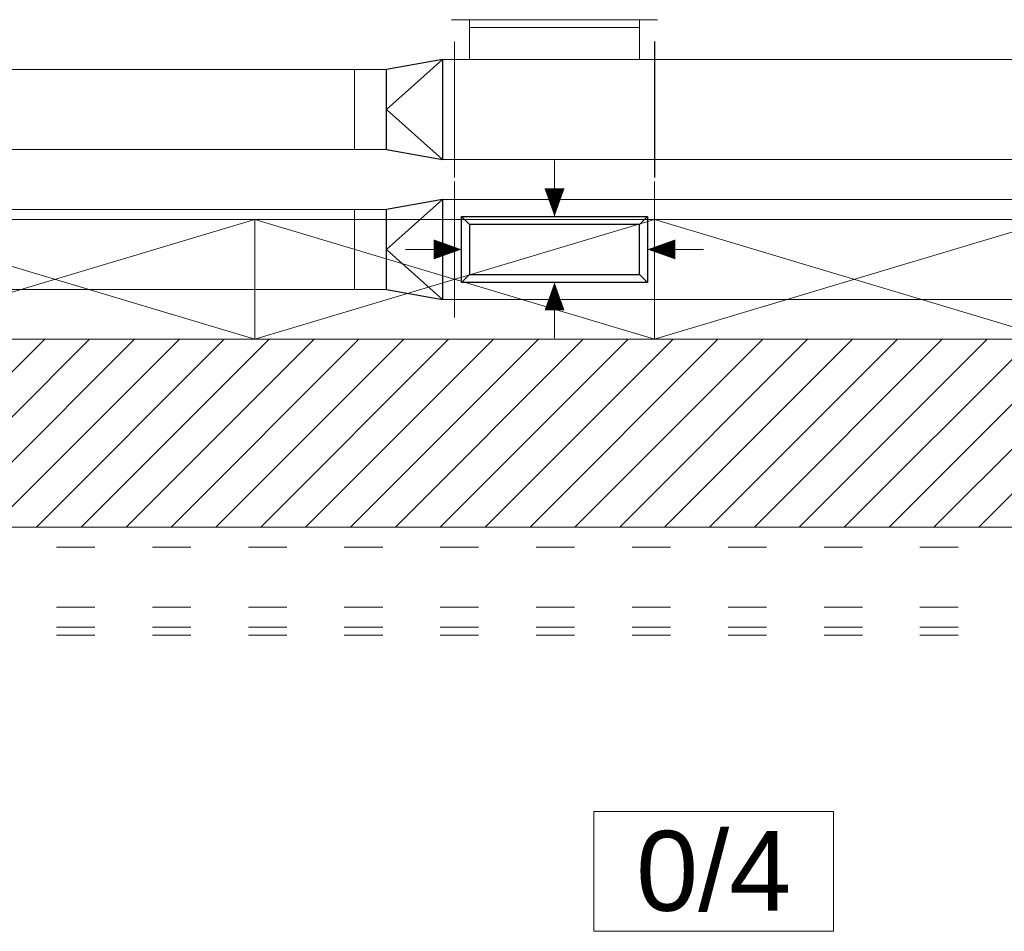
# Model space of a CAD drawing. Header units: millimetres. Extents: x 167773 to 185035, y -114105 to -66770.
# Tile 32 of 114: x 174283 to 174529, y -96917 to -96689. Entities that reach past the tile are written whole.
import ezdxf

# ---------------------------------------------------------------- set-up
doc = ezdxf.new("R2010")
doc.units = ezdxf.units.MM
doc.linetypes.add('ACAD_ISO03W100', pattern=[30, 12, -18])
for name, color, linetype, lineweight in [('!obudowa', 14, 'Continuous', 9), ('a-op_text', 7, 'Continuous', 9), ('b-ściany', 2, 'Continuous', 9), ('c-wyposażenie', 5, 'Continuous', 9), ('h-hatch', 8, 'Continuous', 9)]:
    doc.layers.add(name, color=color, linetype=linetype, lineweight=lineweight)
doc.styles.add('PPAB_100', font='arial.ttf', dxfattribs={"height": 18})

# ---------------------------------------------------------------- blocks, each defined once
blk = doc.blocks.new('kanały_parter_rzut')
at = {"layer": 'h-hatch', "lineweight": -2}
for p, q in [((-556.25, 5.5, 4), (-551.75, 5.5, 4)), ((-551.75, 5.5, 4), (-509.25, 5.5, 4)), ((-551.75, 5.5, 4), (-551.75, 2.5, 4)), ((-509.25, 5.5, 4), (-504.75, 5.5, 4)), ((-509.25, 2.5, 4), (-509.25, 5.5, 4)), ((-551.75, 2.5, 4), (-551.75, -4.5, 4)), ((-509.25, -4.5, 4), (-509.25, 2.5, 4)), ((-555.5, -4.5, 4), (-555.5, 0, 4)), ((-555.5, -29.5, 4), (-555.5, -4.5, 4)), ((-552.5, -4.5, 4), (-555.5, -4.5, 4)), ((-508.5, -4.5, 4), (-552.5, -4.5, 4)), ((-505.5, -4.5, 4), (-508.5, -4.5, 4)), ((-555.5, -34, 4), (-555.5, -29.5, 4)), ((-555.5, -29.5, 4), (-552.5, -29.5, 4)), ((-552.5, -29.5, 4), (-508.5, -29.5, 4)), ((-508.5, -29.5, 4), (-505.5, -29.5, 4))]:
    blk.add_line(p, q, dxfattribs=at)
at = {"layer": 'h-hatch', "lineweight": -2, "extrusion": (0, 1, 1e-16)}
for p, q in [((-553.75, 5.5, 4), (-551.75, 5.5, 4)), ((-509.25, 5.5, 4), (-551.75, 5.5, 4)), ((-551.75, 3.5, 4), (-551.75, 5.5, 4)), ((-509.25, 5.5, 4), (-509.25, 3.5, 4)), ((-509.25, 5.5, 4), (-507.25, 5.5, 4)), ((-551.75, 3.5, 4), (-509.25, 3.5, 4))]:
    blk.add_line(p, q, dxfattribs=at)
at = {"layer": 'h-hatch', "lineweight": -2, "extrusion": (-1e-16, 0, -1)}
for p, q in [((-555.53, -4.5, 4), (-555.53, 0, 4)), ((-505.5, -4.5, 4), (-505.5, 0, 4)), ((-558.53, -4.5, 4), (-555.53, -4.5, 4)), ((-555.53, -29.5, 4), (-555.53, -4.5, 4)), ((-505.5, -29.5, 4), (-505.5, -4.5, 4)), ((-355.5, -4.5, 4), (-505.5, -4.5, 4)), ((-580.53, -7, 4), (-687.53, -7, 4)), ((-580.53, -17, 4), (-580.53, -7, 4)), ((-580.53, -7, 4), (-580.53, -17, 4)), ((-572.53, -7, 4), (-580.53, -7, 4)), ((-580.53, -27, 4), (-580.53, -17, 4)), ((-580.53, -17, 4), (-580.53, -27, 4)), ((-687.53, -27, 4), (-580.53, -27, 4)), ((-580.53, -27, 4), (-572.53, -27, 4)), ((-555.53, -29.5, 4), (-558.53, -29.5, 4)), ((-555.53, -34, 4), (-555.53, -29.5, 4)), ((-505.5, -34, 4), (-505.5, -29.5, 4)), ((-355.5, -29.5, 4), (-505.5, -29.5, 4)), ((-555.53, -39.5, 4), (-555.53, -35, 4)), ((-505.53, -39.5, 4), (-505.53, -35, 4)), ((-558.53, -39.5, 4), (-555.53, -39.5, 4)), ((-555.53, -64.5, 4), (-555.53, -39.5, 4)), ((-505.53, -64.5, 4), (-505.53, -39.5, 4)), ((-355.53, -39.5, 4), (-505.53, -39.5, 4)), ((-580.53, -42, 4), (-687.53, -42, 4)), ((-580.53, -52, 4), (-580.53, -42, 4)), ((-580.53, -42, 4), (-580.53, -52, 4)), ((-572.53, -42, 4), (-580.53, -42, 4)), ((-580.53, -62, 4), (-580.53, -52, 4)), ((-580.53, -52, 4), (-580.53, -62, 4)), ((-687.53, -62, 4), (-580.53, -62, 4)), ((-580.53, -62, 4), (-572.53, -62, 4)), ((-555.53, -64.5, 4), (-558.53, -64.5, 4)), ((-555.53, -69, 4), (-555.53, -64.5, 4)), ((-505.53, -69, 4), (-505.53, -64.5, 4)), ((-355.53, -64.5, 4), (-505.53, -64.5, 4))]:
    blk.add_line(p, q, dxfattribs=at)
at = {"layer": 'h-hatch', "lineweight": -3}
for p, q in [((-505.5, 0, 4), (-505.5, -4.5, 4)), ((-505.5, -4.5, 4), (-505.5, -29.5, 4)), ((-505.5, -29.5, 4), (-505.5, -34, 4))]:
    blk.add_line(p, q, dxfattribs=at)
at = {"layer": 'h-hatch', "lineweight": -3, "extrusion": (-1e-16, 0, -1)}
for p, q in [((-558.53, -4.5, 4), (-572.53, -7, 4)), ((-572.53, -17, 4), (-558.53, -4.5, 4)), ((-558.53, -4.5, 4), (-558.53, -29.5, 4)), ((-572.53, -17, 4), (-572.53, -7, 4)), ((-558.53, -29.5, 4), (-572.53, -17, 4)), ((-572.53, -27, 4), (-572.53, -17, 4)), ((-572.53, -27, 4), (-558.53, -29.5, 4)), ((-558.53, -39.5, 4), (-572.53, -42, 4)), ((-572.53, -52, 4), (-558.53, -39.5, 4)), ((-558.53, -39.5, 4), (-558.53, -64.5, 4)), ((-572.53, -52, 4), (-572.53, -42, 4)), ((-558.53, -64.5, 4), (-572.53, -52, 4)), ((-572.53, -62, 4), (-572.53, -52, 4)), ((-572.53, -62, 4), (-558.53, -64.5, 4))]:
    blk.add_line(p, q, dxfattribs=at)
at = {"layer": 'h-hatch', "lineweight": -2, "extrusion": (1e-16, 1, 2e-16)}
for p, q in [((-555.52, -39.5, 4), (-555.52, -35, 4)), ((-505.52, -39.5, 4), (-505.52, -35, 4)), ((-555.53, -41.25, 4), (-555.52, -41.25, 4)), ((-555.52, -64.5, 4), (-555.52, -39.5, 4)), ((-555.52, -39.5, 4), (-552.52, -39.5, 4)), ((-552.52, -39.5, 4), (-508.52, -39.5, 4)), ((-508.52, -39.5, 4), (-505.52, -39.5, 4)), ((-505.52, -64.5, 4), (-505.52, -39.5, 4)), ((-555.52, -42, 4), (-555.53, -41.99, 4)), ((-555.53, -62.01, 4), (-555.52, -62, 4)), ((-555.52, -62.75, 4), (-555.53, -62.75, 4)), ((-555.52, -69, 4), (-555.52, -64.5, 4)), ((-552.52, -64.5, 4), (-555.52, -64.5, 4)), ((-508.52, -64.5, 4), (-552.52, -64.5, 4)), ((-505.52, -64.5, 4), (-508.52, -64.5, 4)), ((-505.52, -69, 4), (-505.52, -64.5, 4))]:
    blk.add_line(p, q, dxfattribs=at)
at = {"layer": 'h-hatch', "lineweight": -3, "extrusion": (0, 1e-16, -1)}
for p, q in [((-551.77, -45.75, -18.5), (-553.77, -43.75, -18.5)), ((-553.77, -43.75, -18.5), (-507.27, -43.75, -18.5)), ((-553.77, -60.25, -18.5), (-553.77, -43.75, -18.5)), ((-507.27, -43.75, -18.5), (-509.27, -45.75, -18.5)), ((-507.27, -43.75, -18.5), (-507.27, -60.25, -18.5)), ((-509.27, -45.75, -18.5), (-551.77, -45.75, -18.5)), ((-551.77, -45.75, -18.5), (-551.77, -58.25, -18.5)), ((-509.27, -58.25, -18.5), (-509.27, -45.75, -18.5)), ((-553.77, -60.25, -18.5), (-551.77, -58.25, -18.5)), ((-551.77, -58.25, -18.5), (-509.27, -58.25, -18.5)), ((-507.27, -60.25, -18.5), (-509.27, -58.25, -18.5)), ((-507.27, -60.25, -18.5), (-553.77, -60.25, -18.5))]:
    blk.add_line(p, q, dxfattribs=at)
blk = doc.blocks.new('strzalka')
at = {"layer": 'h-hatch'}
blk.add_lwpolyline([(0, 14, 0, 5, 0), (0, 7, 0, 0, 0)], format="xyseb", dxfattribs=at)
blk.add_lwpolyline([(0, 0), (0, 14)], dxfattribs=at)

msp = doc.modelspace()

# ---------------------------------------------------------------- hatches: boundary and pattern name
at = {"layer": 'h-hatch'}
h = msp.add_hatch(dxfattribs=at)
h.set_pattern_fill('ANSI31', color=256, scale=2.5, style=0)
h.paths.add_polyline_path([(174653.94, -96797.89), (174758.94, -96797.89), (174758.94, -96768.89), (174571.44, -96768.89), (174571.44, -96776.89), (174571.44, -96790.89), (174557.44, -96790.89), (174557.44, -96776.89), (174557.44, -96768.89), (174280.44, -96768.89), (174280.44, -96776.89), (174280.44, -96790.89), (174266.44, -96790.89), (174266.44, -96776.89), (174266.44, -96768.89), (174241.44, -96768.89), (174241.44, -96718.89), (174218.44, -96718.89), (174218.44, -96768.89), (173674.94, -96768.89), (173674.94, -96796.89), (173779.94, -96796.89), (173779.94, -96810.89, 0.450014), (173785.94, -96815.89), (174647.94, -96815.89, 0.450014), (174653.94, -96810.89)])

# ---------------------------------------------------------------- linework, layer by layer
at = {"layer": '!obudowa', "linetype": 'ACAD_ISO03W100', "ltscale": 0.8}
for p, q in [((178405.44, -96815.89), (173455.44, -96815.89)), ((178405.44, -96820.89), (173455.44, -96820.89)), ((178405.44, -96835.89), (173440.44, -96835.89)), ((178405.44, -96840.89), (173435.44, -96840.89)), ((178405.44, -96842.89), (173433.44, -96842.89))]:
    msp.add_line(p, q, dxfattribs=at)
at = {"layer": 'a-op_text', "ltscale": 0.5}
msp.add_lwpolyline([(174426.25, -96917.05), (174426.25, -96887.05), (174486.25, -96887.05), (174486.25, -96917.05)], close=True, dxfattribs=at)
at = {"layer": 'b-ściany'}
for p, q in [((174557.44, -96768.89), (174280.44, -96768.89)), ((173785.94, -96815.89), (174647.94, -96815.89))]:
    msp.add_line(p, q, dxfattribs=at)
at = {"layer": 'c-wyposażenie', "color": 251}
for p, q in [((174741.44, -96738.89), (174241.44, -96738.89)), ((174341.44, -96768.89), (174341.44, -96738.89)), ((174341.44, -96738.89), (174441.44, -96768.89)), ((174441.44, -96738.89), (174341.44, -96768.89)), ((174441.44, -96768.89), (174441.44, -96738.89)), ((174441.44, -96768.89), (174541.44, -96738.89)), ((174541.44, -96768.89), (174441.44, -96738.89))]:
    msp.add_line(p, q, dxfattribs=at)
for points in [[(174241.44, -96738.89), (174341.44, -96768.89)], [(174241.44, -96768.89), (174341.44, -96738.89)]]:
    msp.add_lwpolyline(points, dxfattribs=at)

# ---------------------------------------------------------------- block references
at = {"layer": 'h-hatch'}
for name, p in [('kanały_parter_rzut', (174946.94, -96694.39)), ('strzalka', (174416.43, -96768.64))]:
    msp.add_blockref(name, p, dxfattribs=at)
at = {"layer": 'h-hatch', "xscale": -1}
for p, rotation in [((174416.43, -96724.14), 180), ((174379.18, -96746.39), 270)]:
    msp.add_blockref('strzalka', p, dxfattribs=dict(at, rotation=rotation))
at = {"layer": 'h-hatch', "rotation": 90}
msp.add_blockref('strzalka', (174453.68, -96746.39), dxfattribs=at)

# ---------------------------------------------------------------- texts
at = {"layer": 'a-op_text', "ltscale": 0.5, "insert": (174456.25, -96902.05), "char_height": 20, "width": 60, "attachment_point": 5, "style": 'PPAB_100'}
msp.add_mtext('0/4', dxfattribs=at)

doc.saveas('drawing.dxf')
